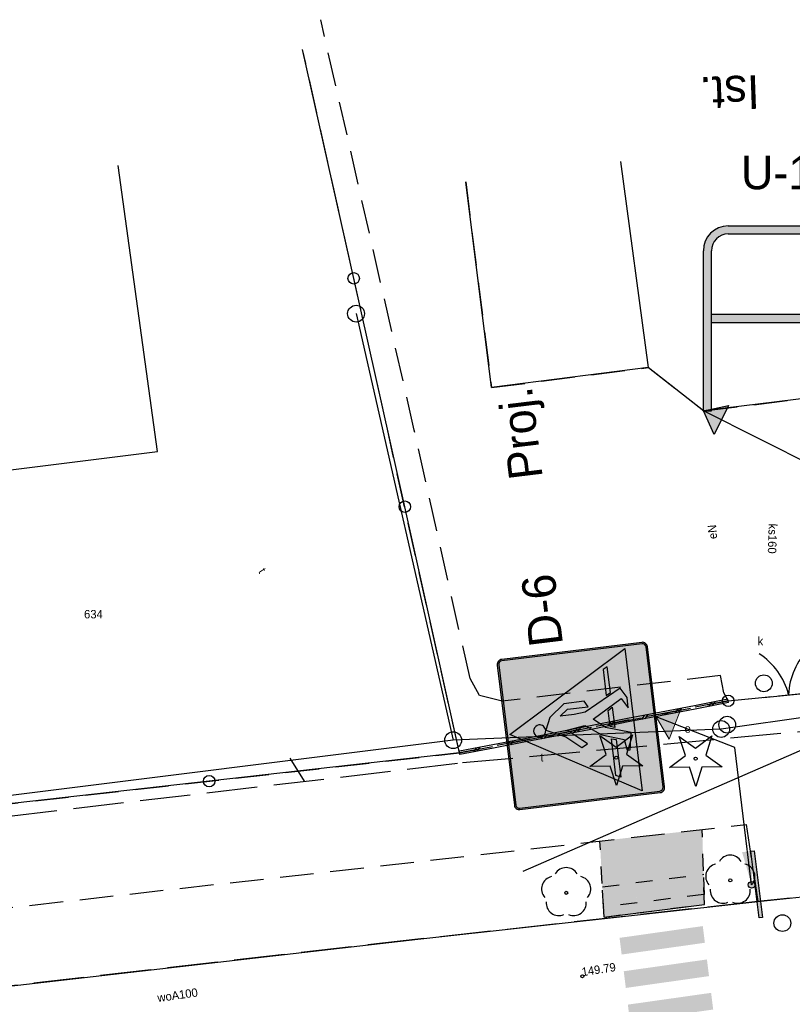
# Model space of a CAD drawing. Extents: x 7583285 to 7585126, y 6019995 to 6020809.
# Tile 46 of 54: x 7584409 to 7584432, y 6020719 to 6020748. Entities that reach past the tile are written whole.
import ezdxf
from ezdxf import colors
from ezdxf.entities.mleader import LeaderData, LeaderLine
from ezdxf.enums import TextEntityAlignment as Align
from ezdxf.math import Vec2, Vec3

# ---------------------------------------------------------------- set-up
doc = ezdxf.new("R2010")
doc.units = 0
doc.header["$MEASUREMENT"] = 0
for name, pattern in [('1_OTKC', [1.5, 1, -0.5]), ('1_OTKJ', [2, 1.5, -0.5]), ('1_OTKK', [0]), ('1_OTZI', [1.5, 1, -0.5]), ('1_OTZT', [1.5, 1, -0.5]), ('3', [1, 0.5, -0.5]), ('3_EGBN', [0]), ('3_EGBU_A', [0]), ('4_SULO', [0]), ('4_SUPP_P', [2, 1.5, -0.5])]:
    doc.linetypes.add(name, pattern=pattern)
doc.layers.get('0').update_dxf_attribs({"linetype": 'CONTINUOUS', "lineweight": 5})
for name, color, linetype, lineweight in [('0 Krawężnik najazdowy', 6, 'CONTINUOUS', 30), ('0 obrzeże', 51, '3', 30), ('0 plytki integracyjne', 4, '3', 30), ('Dzialki', 3, 'CONTINUOUS', 25)]:
    doc.layers.add(name, color=color, linetype=linetype, lineweight=lineweight)
for name, color, linetype in [('0 ozn pionowe', 7, 'CONTINUOUS'), ('0 Ozn poziome', 7, 'CONTINUOUS'), ('EGBB_L_0', 36, '3_EGBU_A'), ('EGBC_L_0', 7, '3_EGBN'), ('Numery_dzialek', 7, 'CONTINUOUS'), ('OTD_L_12', 7, 'CONTINUOUS'), ('OTK_L_0', 7, '1_OTKJ'), ('OTK_L_1', 7, '1_OTKK'), ('OTK_L_2', 7, '1_OTKC'), ('OTO_L_0', 7, 'CONTINUOUS'), ('OTO_L_1', 7, 'CONTINUOUS'), ('OTR_T_0', 7, 'CONTINUOUS'), ('OTZ_L_3', 7, '1_OTZT'), ('OTZ_T_0', 96, 'CONTINUOUS'), ('OTZ_T_1', 96, 'CONTINUOUS'), ('P_SUTP_L_0', 30, '4_SUPP_P'), ('Punkty', 7, 'CONTINUOUS'), ('SUEP_E_T_0', 1, 'CONTINUOUS'), ('SUK_E_T_4', 36, 'CONTINUOUS'), ('SUK_T_3', 36, 'CONTINUOUS'), ('SUKP_E_T_0', 36, 'CONTINUOUS'), ('SUL_L_1', 7, '4_SULO'), ('SUP_E_T_1', 7, 'CONTINUOUS'), ('SUP_T_4', 7, 'CONTINUOUS'), ('SUTP_E_T_0', 30, 'CONTINUOUS'), ('SUWP_E_T_0', 5, 'CONTINUOUS')]:
    doc.layers.add(name, color=color, linetype=linetype)

# ---------------------------------------------------------------- blocks, each defined once
blk = doc.blocks.new('GRT')
at = {"linetype": 'Continuous'}
blk.add_circle((0, 0), 0.25, dxfattribs=at)
blk = doc.blocks.new('1_OTRS')
at = {"linetype": 'Continuous'}
blk.add_circle((0, 0), 0.045, dxfattribs=at)
blk = doc.blocks.new('1_OTZG')
at = {"linetype": 'Continuous'}
for p, q in [((-0.3012, 0.0938), (-0.4937, 0.6621)), ((-0.4937, 0.6621), (-0.0039, 0.3155)), ((-0.0039, 0.3155), (0.4771, 0.6742)), ((0.4771, 0.6742), (0.2988, 0.1012)), ((-0.7823, -0.265), (-0.3012, 0.0938)), ((0.2988, 0.1012), (0.7886, -0.2455)), ((-0.1823, -0.2575), (-0.7823, -0.265)), ((0.0103, -0.8259), (-0.1823, -0.2575)), ((0.1886, -0.2529), (0.0103, -0.8259)), ((0.7886, -0.2455), (0.1886, -0.2529))]:
    blk.add_line(p, q, dxfattribs=at)
blk.add_circle((0, 0), 0.045, dxfattribs=at)
blk = doc.blocks.new('1_OTZL')
at = {"linetype": 'Continuous'}
blk.add_circle((0, 0), 0.045, dxfattribs=at)
for centre, start, end in [((0, 0.375), 30.1401, 149.8599), ((-0.357, 0.116), 102.1445, 221.86), ((0.357, 0.116), 318.14, 77.8555), ((-0.22, -0.303), 174.1482, 293.8542), ((0.22, -0.303), 246.1458, 5.8518)]:
    blk.add_arc(centre, 0.375, start, end, dxfattribs=at)
blk = doc.blocks.new('4_SUKS')
at = {"linetype": 'Continuous'}
blk.add_circle((0, 0), 0.25, dxfattribs=at)
blk = doc.blocks.new('4_SUPW')
at = {"linetype": 'Continuous'}
blk.add_circle((0, 0), 0.25, dxfattribs=at)
blk = doc.blocks.new('Słupek')
h = blk.add_hatch(color=256)
h.paths.add_polyline_path([(-50, -5), (0, -5), (50, -5), (50, -10), (-50, -10)])
h.paths.add_polyline_path([(5, 0, 1), (-5, 0, 1)])
at = {"color": 7}
blk.add_lwpolyline([(-50, -5), (50, -5), (50, -10), (-50, -10)], close=True, dxfattribs=at)
blk.add_circle((0, 0), 5, dxfattribs=at)
blk = doc.blocks.new('D-6')
at = {"true_color": 0x000000}
h = blk.add_hatch(color=18, dxfattribs=at)
h.dxf.hatch_style = 1
edge = h.paths.add_edge_path()
edge.add_line((-369.1, 382.1), (241.8, 993.1))
edge = h.paths.add_edge_path()
edge.add_line((-241.8, 254.9), (369.1, 865.8))
at = {"true_color": 0xffffff}
h = blk.add_hatch(color=7, dxfattribs=at)
h.dxf.hatch_style = 1
h.paths.add_polyline_path([(-450, 30, 0.414214), (-420, 0), (0, 0), (420, 0, 0.414214), (450, 30), (450, 870, 0.414214), (420, 900), (-420, 900, 0.414214), (-450, 870)])
h.paths.add_polyline_path([(-441, 30, 0.414214), (-420, 9), (420, 9, 0.414214), (441, 30), (441, 870, 0.414214), (420, 891), (-420, 891, 0.414214), (-441, 870)], flags=16)
h.paths.add_polyline_path([(-390, 240), (-390, 795), (-240, 795), (-240, 613.1), (90, 613.1), (90, 877.5), (292.5, 877.5), (292.5, 22.5), (90, 22.5), (90, 421.9), (-240, 421.9), (-240, 240)], flags=0)
h.paths.add_polyline_path([(-382.5, 247.5), (-382.5, 787.5), (-247.5, 787.5), (-247.5, 613.1), (-247.5, 247.5)], flags=0)
h = blk.add_hatch(color=5)
h.dxf.hatch_style = 1
h.paths.add_polyline_path([(-420, 9), (420, 9, 0.414214), (441, 30), (441, 870, 0.414214), (420, 891), (-420, 891, 0.414214), (-441, 870), (-441, 30, 0.414214)])
h = blk.add_hatch(color=7, dxfattribs=at)
h.dxf.hatch_style = 1
h.paths.add_polyline_path([(-426, 135), (0, 876), (426, 135)])
at = {"true_color": 0x000000}
h = blk.add_hatch(color=18, dxfattribs=at)
h.dxf.hatch_style = 1
h.paths.add_polyline_path([(-175.5, 194.6), (-175.5, 176.6), (-73.8, 157.5), (-27, 305.7), (30.9, 373.2), (133.5, 193.5), (72.6, 157.2), (135, 157.2), (195.4, 191.7), (78.8, 414.3), (72, 481.2), (72, 565.2), (108, 517.2), (108, 393.4), (144, 413.7), (144, 535.2), (72, 627.7), (0, 661.2), (-54, 546.9), (-128.3, 460.8), (-110.8, 423.9), (-14.4, 535.2), (0, 427.2), (-67.5, 332.7), (-110.4, 204.1)])
h.paths.add_polyline_path([(-330.7, 251.7), (-317.2, 278.7), (-96.9, 278.7), (-105.9, 251.7)])
h.paths.add_polyline_path([(36, 697.2, 2.414214), (0, 661.2, 0.414214)])
h.paths.add_polyline_path([(162, 278.7), (176.1, 251.7), (330.7, 251.7), (317.2, 278.7)])
h.paths.add_polyline_path([(-32.7, 251.7), (-24.2, 278.7), (72.4, 278.7), (87.8, 251.7)])
at = {"color": 7, "true_color": 0xffffff}
for points in [[(-420, 0), (420, 0, 0.414214), (450, 30), (450, 870, 0.414214), (420, 900), (-420, 900, 0.414214), (-450, 870), (-450, 30, 0.414214)], [(-420, 9), (420, 9, 0.414214), (441, 30), (441, 870, 0.414214), (420, 891), (-420, 891, 0.414214), (-441, 870), (-441, 30, 0.414214), (-420, 9)]]:
    blk.add_lwpolyline(points, format="xyb", close=True, dxfattribs=at)
blk.add_lwpolyline([(-426, 135), (0, 876), (426, 135)], close=True, dxfattribs=at)
at = {"color": 18, "true_color": 0x000000}
blk.add_lwpolyline([(36, 697.2, 2.414214), (0, 661.2, 0.414214)], format="xyb", close=True, dxfattribs=at)
for points in [[(-175.5, 194.6), (-175.5, 176.6), (-73.8, 157.5), (-27, 305.7), (30.9, 373.2), (133.5, 193.5), (72.6, 157.2), (135, 157.2), (195.4, 191.7), (78.8, 414.3), (72, 481.2), (72, 565.2), (108, 517.2), (108, 393.4), (144, 413.7), (144, 535.2), (72, 627.7), (0, 661.2), (-54, 546.9), (-128.3, 460.8), (-110.8, 423.9), (-14.4, 535.2), (0, 427.2), (-67.5, 332.7), (-110.4, 204.1)], [(-330.7, 251.7), (-317.2, 278.7), (-96.9, 278.7), (-105.9, 251.7)], [(-32.7, 251.7), (-24.2, 278.7), (72.4, 278.7), (87.8, 251.7)], [(162, 278.7), (176.1, 251.7), (330.7, 251.7), (317.2, 278.7)]]:
    blk.add_lwpolyline(points, close=True, dxfattribs=at)
blk = doc.blocks.new('P_Opis_Pionowe')
for tag, p in [('Symbol', (0, 0)), ('Stan', (5, 0))]:
    blk.add_attdef(tag, p, '', height=1)
at = {"flags": 1}
for tag, p in [('Wielkość', (0, -1.2)), ('Odblaskowość', (0, -2.4)), ('Dodatkowe', (0, -3.6))]:
    blk.add_attdef(tag, p, '', height=1, dxfattribs=at)
blk = doc.blocks.new('Arrow')
blk.add_hatch(color=0).paths.add_polyline_path([(-0.16, -0.2), (0, 0), (0.16, -0.2)])
at = {"color": 0, "lineweight": -2}
blk.add_lwpolyline([(-0.16, -0.2), (0, 0), (0.16, -0.2)], close=True, dxfattribs=at)
blk = doc.blocks.new('U-12a_1_k_2.0_s')
h = blk.add_hatch(color=0)
h.paths.add_polyline_path([(0, 0), (0, 952, -0.414214), (148, 1100), (1852, 1100, -0.414214), (2000, 952), (2000, 0), (1952, 0), (1952, 952, 0.414214), (1852, 1052), (148, 1052, 0.414214), (48, 952), (48, 0)])
h.paths.add_polyline_path([(1952, 526), (1952, 574), (48, 574), (48, 526)])
at = {"color": 0}
for p, q in [((148, 1100), (1852, 1100)), ((148, 1052), (1852, 1052)), ((0, 0), (0, 952)), ((48, 0), (48, 952)), ((1952, 952), (1952, 0)), ((2000, 952), (2000, 0)), ((48, 574), (1952, 574)), ((48, 526), (1952, 526)), ((0, 0), (48, 0)), ((1952, 0), (2000, 0))]:
    blk.add_line(p, q, dxfattribs=at)
for centre, radius, start, end in [((148, 952), 148, 90, 180), ((1852, 952), 148, 360, 90), ((148, 952), 100, 90, 180), ((1852, 952), 100, 360, 90)]:
    blk.add_arc(centre, radius, start, end, dxfattribs=at)
blk = doc.blocks.new('P_Opis_Ogrodzenie')
for tag, p in [('Symbol', (0, 0)), ('Stan', (5, 0))]:
    blk.add_attdef(tag, p, '', height=1)
at = {"flags": 1}
for tag, p in [('DŁUGOŚĆ', (0, -1.2)), ('ILOŚĆ', (0, -2.4)), ('DŁUGOŚĆ_ODCINKA', (0, -3.6)), ('KOLOR', (0, -4.8)), ('Dodatkowe', (0, -6))]:
    blk.add_attdef(tag, p, '', height=1, dxfattribs=at)

msp = doc.modelspace()

# ---------------------------------------------------------------- hatches: boundary and pattern name
at = {"lineweight": 30}
h = msp.add_hatch(color=256, dxfattribs=at)
h.dxf.hatch_style = 1
h.set_gradient(color1=(255, 255, 127), color2=(239, 239, 119), one_color=1, tint=0.47)
h.paths.add_polyline_path([(7583898.792, 6020715.335), (7583902.406, 6020715.207), (7583902.406, 6020715.207), (7583902.406, 6020715.807), (7583898.328, 6020715.947), (7583898.31, 6020715.347)])
h.paths.add_polyline_path([(7584427.209, 6020721.893), (7584429.201, 6020722.142), (7584429.177, 6020722.741), (7584427.137, 6020722.487), (7584427.245, 6020721.607)])
h.paths.add_polyline_path([(7583898.301, 6020705.457), (7583898.301, 6020704.857), (7583902.301, 6020704.857), (7583902.301, 6020705.457)])
h.paths.add_polyline_path([(7584428.262, 6020712.918), (7584430.157, 6020713.153), (7584430.081, 6020713.742), (7584430.081, 6020713.742), (7584428.19, 6020713.516), (7584428.226, 6020713.219)])
h.paths.add_polyline_path([(7584426.22, 6020721.769), (7584427.209, 6020721.893), (7584427.137, 6020722.487), (7584426.186, 6020722.369)])
h.paths.add_polyline_path([(7584427.646, 6020713.423), (7584427.707, 6020712.848), (7584428.262, 6020712.918), (7584428.19, 6020713.516)])
at = {"layer": '0 obrzeże', "lineweight": -2}
h = msp.add_hatch(color=256, dxfattribs=at)
h.dxf.hatch_style = 1
h.set_gradient(color1=(173, 173, 173), color2=(146, 146, 146), one_color=1, tint=0.48)
h.paths.add_polyline_path([(7584426.203, 6020722.07), (7584429.195, 6020722.444), (7584429.22, 6020721.845), (7584429.156, 6020724.073), (7584426.111, 6020723.729)])
at = {"layer": '0 Ozn poziome', "lineweight": 25}
for points in [[(7584429.173, 6020721.201), (7584426.698, 6020720.851), (7584426.759, 6020720.355), (7584429.235, 6020720.705)], [(7584429.296, 6020720.209), (7584426.821, 6020719.858), (7584426.883, 6020719.362), (7584429.358, 6020719.713)], [(7584429.42, 6020719.216), (7584426.945, 6020718.866), (7584427.006, 6020718.37), (7584429.482, 6020718.72)]]:
    msp.add_hatch(color=256, dxfattribs=at).paths.add_polyline_path(points)
at = {"layer": '0 plytki integracyjne', "lineweight": 30}
h = msp.add_hatch(color=5, dxfattribs=at)
h.dxf.hatch_style = 2
h.set_gradient(color1=(173, 173, 173), color2=(157, 157, 157), one_color=1, tint=0.52)
h.paths.add_polyline_path([(7584426.236, 6020721.47), (7584429.22, 6020721.845), (7584429.212, 6020722.144), (7584429.208, 6020722.143), (7584426.22, 6020721.769)])

# ---------------------------------------------------------------- linework, layer by layer
at = {"layer": '0 Krawężnik najazdowy', "lineweight": 30}
msp.add_line((7584426.236, 6020721.47), (7584429.22, 6020721.845), dxfattribs=at)
at = {"layer": '0 obrzeże', "lineweight": 30}
for p, q in [((7584429.22, 6020721.845), (7584429.156, 6020724.073)), ((7584426.236, 6020721.47), (7584426.111, 6020723.729)), ((7584429.22, 6020721.845), (7584429.195, 6020722.444))]:
    msp.add_line(p, q, dxfattribs=at)
at = {"layer": '0 obrzeże', "lineweight": -2}
msp.add_line((7584426.236, 6020721.47), (7584429.22, 6020721.845), dxfattribs=at)
at = {"layer": '0 plytki integracyjne', "lineweight": 30}
for p, q in [((7584426.185, 6020722.369), (7584429.2, 6020722.744)), ((7584429.22, 6020722.145), (7584429.2, 6020722.744)), ((7584426.217, 6020721.77), (7584426.185, 6020722.369)), ((7584429.205, 6020722.143), (7584426.208, 6020721.768)), ((7584426.236, 6020721.47), (7584429.22, 6020721.845))]:
    msp.add_line(p, q, dxfattribs=at)
at = {"layer": 'Dzialki'}
for p, q in [((7584418.86, 6020739.41), (7584421.75, 6020726.73)), ((7584434.03, 6020727.67), (7584429.72, 6020727.06)), ((7584429.72, 6020727.06), (7584421.75, 6020726.73)), ((7584421.75, 6020726.73), (7584401.75, 6020724.23))]:
    msp.add_line(p, q, dxfattribs=at)
at = {"layer": 'EGBB_L_0', "linetype": '3_EGBU_A'}
for p, q in [((7584412.95, 6020735.31), (7584411.78, 6020743.81)), ((7584422.89, 6020737.21), (7584422.12, 6020743.33)), ((7584427.55, 6020737.81), (7584422.89, 6020737.21)), ((7584429.19, 6020736.52), (7584427.55, 6020737.81)), ((7584440.04, 6020737.85), (7584429.19, 6020736.52)), ((7584404.96, 6020734.31), (7584412.95, 6020735.31))]:
    msp.add_line(p, q, dxfattribs=at)
at = {"layer": 'EGBC_L_0', "linetype": '3_EGBN'}
for p, q in [((7584426.73, 6020743.93), (7584427.55, 6020737.81)), ((7584422.89, 6020737.21), (7584422.12, 6020743.33)), ((7584427.55, 6020737.81), (7584422.89, 6020737.21))]:
    msp.add_line(p, q, dxfattribs=at)
at = {"layer": 'OTD_L_12'}
for p, q in [((7584428.93, 6020727.75), (7584427.93, 6020727.56)), ((7584429.92, 6020727.95), (7584428.93, 6020727.75)), ((7584429.94, 6020727.85), (7584428.95, 6020727.65)), ((7584429.43, 6020727.85), (7584429.34, 6020727.73)), ((7584429.53, 6020727.87), (7584429.44, 6020727.75)), ((7584429.94, 6020727.85), (7584429.92, 6020727.95)), ((7584427.93, 6020727.56), (7584426.93, 6020727.37)), ((7584427.95, 6020727.46), (7584426.95, 6020727.27)), ((7584427.43, 6020727.46), (7584427.35, 6020727.34)), ((7584427.53, 6020727.48), (7584427.45, 6020727.36)), ((7584428.95, 6020727.65), (7584427.95, 6020727.46)), ((7584428.43, 6020727.66), (7584428.35, 6020727.54)), ((7584428.53, 6020727.67), (7584428.45, 6020727.56)), ((7584425.93, 6020727.17), (7584424.93, 6020726.98)), ((7584425.53, 6020727.09), (7584425.45, 6020726.98)), ((7584426.93, 6020727.37), (7584425.93, 6020727.17)), ((7584426.95, 6020727.27), (7584425.95, 6020727.07)), ((7584426.43, 6020727.27), (7584426.35, 6020727.15)), ((7584426.53, 6020727.29), (7584426.45, 6020727.17)), ((7584424.93, 6020726.98), (7584423.93, 6020726.78)), ((7584424.95, 6020726.88), (7584423.95, 6020726.69)), ((7584424.43, 6020726.88), (7584424.35, 6020726.76)), ((7584424.53, 6020726.9), (7584424.45, 6020726.78)), ((7584425.95, 6020727.07), (7584424.95, 6020726.88)), ((7584425.43, 6020727.07), (7584425.35, 6020726.96)), ((7584422.93, 6020726.59), (7584421.94, 6020726.4)), ((7584422.53, 6020726.51), (7584422.45, 6020726.4)), ((7584423.93, 6020726.78), (7584422.93, 6020726.59)), ((7584423.95, 6020726.69), (7584422.95, 6020726.49)), ((7584423.43, 6020726.69), (7584423.35, 6020726.57)), ((7584423.53, 6020726.71), (7584423.45, 6020726.59)), ((7584421.95, 6020726.3), (7584421.94, 6020726.4)), ((7584422.95, 6020726.49), (7584421.95, 6020726.3)), ((7584422.43, 6020726.49), (7584422.35, 6020726.38))]:
    msp.add_line(p, q, dxfattribs=at)
at = {"layer": 'OTK_L_0', "linetype": '1_OTKJ'}
for p, q in [((7584435.75, 6020722.47), (7584430.81, 6020721.93)), ((7584430.81, 6020721.93), (7584420.7, 6020720.81)), ((7584420.7, 6020720.81), (7584406.72, 6020719.21))]:
    msp.add_line(p, q, dxfattribs=at)
at = {"layer": 'OTK_L_1', "linetype": '1_OTKK'}
for p, q in [((7584430.81, 6020721.93), (7584435.75, 6020722.47)), ((7584420.7, 6020720.81), (7584430.81, 6020721.93)), ((7584406.72, 6020719.21), (7584420.7, 6020720.81))]:
    msp.add_line(p, q, dxfattribs=at)
at = {"layer": 'OTK_L_2', "linetype": '1_OTKC'}
for p, q in [((7584420.59, 6020735.95), (7584417.81, 6020748.15)), ((7584422.12, 6020743.33), (7584422.89, 6020737.21)), ((7584422.89, 6020737.21), (7584427.56, 6020737.81)), ((7584427.56, 6020737.81), (7584429.2, 6020736.52)), ((7584429.2, 6020736.52), (7584440.04, 6020737.85)), ((7584422.25, 6020728.56), (7584420.59, 6020735.95)), ((7584422.53, 6020728.06), (7584422.25, 6020728.56)), ((7584429.7, 6020728.65), (7584423.21, 6020727.89)), ((7584429.8, 6020728.14), (7584429.7, 6020728.65)), ((7584429.93, 6020727.9), (7584433.76, 6020728.28)), ((7584423.21, 6020727.89), (7584422.53, 6020728.06)), ((7584429.93, 6020727.9), (7584429.8, 6020728.14)), ((7584421.94, 6020726.35), (7584429.93, 6020727.9)), ((7584406.33, 6020724.59), (7584421.94, 6020726.35)), ((7584406.17, 6020721.48), (7584430.46, 6020724.22)), ((7584430.46, 6020724.22), (7584430.81, 6020721.93)), ((7584430.81, 6020721.93), (7584435.75, 6020722.47))]:
    msp.add_line(p, q, dxfattribs=at)
at = {"layer": 'OTO_L_0'}
for p, q in [((7584418.79, 6020740.46), (7584417.27, 6020747.26)), ((7584420.31, 6020733.67), (7584418.79, 6020740.46)), ((7584421.94, 6020726.35), (7584420.31, 6020733.67)), ((7584421.94, 6020726.35), (7584414.49, 6020725.51)), ((7584414.49, 6020725.51), (7584406.33, 6020724.59))]:
    msp.add_line(p, q, dxfattribs=at)
for centre in [(7584418.79, 6020740.46), (7584420.31, 6020733.67), (7584414.49, 6020725.51)]:
    msp.add_circle(centre, 0.17, dxfattribs=at)
at = {"layer": 'OTO_L_1'}
for p, q in [((7584429.93, 6020727.9), (7584431.23, 6020728.03)), ((7584430.98, 6020728), (7584432.47, 6020728.15))]:
    msp.add_line(p, q, dxfattribs=at)
msp.add_circle((7584429.93, 6020727.9), 0.17, dxfattribs=at)
for centre, start, end in [((7584433.722, 6020728.002), 133.7648, 177.8391), ((7584429.781, 6020727.603), 13.728, 57.8024)]:
    msp.add_arc(centre, 2, start, end, dxfattribs=at)
at = {"layer": 'OTZ_L_3', "linetype": '1_OTZI'}
for p, q in [((7584420.59, 6020735.95), (7584417.81, 6020748.15)), ((7584421.94, 6020726.35), (7584417.27, 6020747.26)), ((7584422.25, 6020728.56), (7584420.59, 6020735.95)), ((7584422.53, 6020728.06), (7584422.25, 6020728.56)), ((7584429.7, 6020728.65), (7584423.21, 6020727.89)), ((7584429.8, 6020728.14), (7584429.7, 6020728.65)), ((7584423.21, 6020727.89), (7584422.53, 6020728.06)), ((7584429.93, 6020727.9), (7584429.8, 6020728.14)), ((7584429.93, 6020727.9), (7584421.94, 6020726.35))]:
    msp.add_line(p, q, dxfattribs=at)
at = {"layer": 'P_SUTP_L_0', "linetype": '4_SUPP_P'}
for p, q in [((7584422.03, 6020726.06), (7584438.4, 6020727.57)), ((7584384.63, 6020721.66), (7584422.03, 6020726.06)), ((7584417.33, 6020725.51), (7584416.9, 6020726.19))]:
    msp.add_line(p, q, dxfattribs=at)
at = {"layer": 'SUL_L_1', "linetype": '4_SULO'}
msp.add_line((7584423.83, 6020722.83), (7584434.75, 6020727.59), dxfattribs=at)

# ---------------------------------------------------------------- block references
at = {"rotation": 181.9909023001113}
msp.add_blockref('P_Opis_Pionowe', (7584435.841, 6020746.678), dxfattribs=at).add_auto_attribs({'Symbol': 'B-20', 'Stan': 'Ist.'})
at = {"layer": '0 ozn pionowe'}
msp.add_blockref('P_Opis_Ogrodzenie', (7584430.308, 6020743.108), dxfattribs=at).add_auto_attribs({'Symbol': 'U-12a', 'Stan': 'Ist.'})
at = {"layer": '0 ozn pionowe', "color": 2, "xscale": 0.005, "yscale": 0.005, "zscale": 0.005}
msp.add_blockref('U-12a_1_k_2.0_s', (7584429.19, 6020736.52), dxfattribs=at)
at = {"layer": '0 ozn pionowe', "lineweight": 0, "rotation": 96.93434888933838}
msp.add_blockref('P_Opis_Pionowe', (7584425.018, 6020729.579), dxfattribs=at).add_auto_attribs({'Symbol': 'D-6', 'Stan': 'Proj.'})
at = {"layer": '0 ozn pionowe', "xscale": 3, "yscale": 3, "zscale": 3, "rotation": 63.29696140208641}
msp.add_blockref('Arrow', (7584429.19, 6020736.52), dxfattribs=at)
at = {"layer": '0 ozn pionowe', "lineweight": 0}
for name, p, xscale, yscale, zscale, rotation in [('D-6', (7584427.782, 6020727.422), 0.005, 0.005, 0.005, 96.93434888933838), ('Arrow', (7584427.782, 6020727.422), 3, 3, 3, 68.86456178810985), ('Słupek', (7584430.626, 6020722.426), 0.02, 0.02, 0.02, 96.93434888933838)]:
    msp.add_blockref(name, p, dxfattribs=dict(at, xscale=xscale, yscale=yscale, zscale=zscale, rotation=rotation))
at = {"layer": 'OTR_T_0'}
msp.add_blockref('1_OTRS', (7584425.59, 6020719.71), dxfattribs=at)
at = {"layer": 'OTZ_T_0'}
for p in [(7584429.99, 6020722.56), (7584425.11, 6020722.19)]:
    msp.add_blockref('1_OTZL', p, dxfattribs=at)
at = {"layer": 'OTZ_T_1'}
for p in [(7584426.6, 6020726.21), (7584428.96, 6020726.18)]:
    msp.add_blockref('1_OTZG', p, dxfattribs=at)
at = {"layer": 'Punkty'}
for p in [(7584418.86, 6020739.41), (7584429.72, 6020727.06), (7584421.75, 6020726.73)]:
    msp.add_blockref('GRT', p, dxfattribs=at)
at = {"layer": 'SUK_T_3'}
msp.add_blockref('4_SUKS', (7584430.99, 6020728.42), dxfattribs=at)
at = {"layer": 'SUP_T_4'}
for p, rotation in [((7584429.9, 6020727.19), 3.426723), ((7584431.54, 6020721.29), 0.413872)]:
    msp.add_blockref('4_SUPW', p, dxfattribs=dict(at, rotation=rotation))

# ---------------------------------------------------------------- texts
at = {"layer": 'Numery_dzialek'}
msp.add_text('634', height=0.25, dxfattribs=at).set_placement((7584410.77, 6020730.6), align=Align.TOP_LEFT)
at = {"layer": 'OTR_T_0'}
msp.add_text('149.79', height=0.25, rotation=8.7734, dxfattribs=at).set_placement((7584425.59, 6020719.71))
at = {"layer": 'SUEP_E_T_0'}
msp.add_text('eN', height=0.25, rotation=94.3337, dxfattribs=at).set_placement((7584429.46, 6020732.92), align=Align.MIDDLE)
at = {"layer": 'SUK_E_T_4'}
msp.add_text('k', height=0.25, dxfattribs=at).set_placement((7584430.97, 6020729.8), align=Align.TOP_RIGHT)
at = {"layer": 'SUKP_E_T_0'}
msp.add_text('ks160', height=0.25, rotation=268.1826, dxfattribs=at).set_placement((7584431.25, 6020732.72), align=Align.MIDDLE)
at = {"layer": 'SUP_E_T_1'}
msp.add_text('e', height=0.25, dxfattribs=at).set_placement((7584428.63, 6020727.2), align=Align.TOP_LEFT)
at = {"layer": 'SUTP_E_T_0'}
for rotation, p in [(302.4192, (7584416.07, 6020731.77)), (0.4139, (7584424.39, 6020726.22))]:
    msp.add_text('t', height=0.25, rotation=rotation, dxfattribs=at).set_placement(p, align=Align.MIDDLE)
at = {"layer": 'SUWP_E_T_0'}
msp.add_text('woA100', height=0.25, rotation=8.14, dxfattribs=at).set_placement((7584413.55, 6020719.15), align=Align.MIDDLE)

# ---------------------------------------------------------------- leaders
at = {"layer": '0 ozn pionowe'}
ml = msp.add_multileader_mtext('Standard', dxfattribs=at)
ml.set_content('')
ml.set_leader_properties()
ml.build(insert=Vec2(0, 0))
ml.multileader.update_dxf_attribs({"has_dogleg": 0, "dogleg_length": 2, "arrow_head_size": 0})
ctx = ml.context
ctx.base_point, ctx.char_height, ctx.arrow_head_size, ctx.landing_gap_size = Vec3(0, 0), 0.2, 0, 0.4
notes = []
notes.append((ctx, [(0, (1, 1, 0), (7584431.19, 6020736.52), (-1, 0), 2, [(0, [(7584447.99, 6020727.063)], 256, [])])]))
ctx.mtext, ml.multileader.dxf.content_type = None, 0
at = {"layer": '0 ozn pionowe', "lineweight": 0}
ml = msp.add_multileader_mtext('Standard', dxfattribs=at)
ml.set_content('')
ml.set_leader_properties()
ml.build(insert=Vec2(0, 0))
ml.multileader.update_dxf_attribs({"has_dogleg": 0, "dogleg_length": 2, "arrow_head_size": 0})
ctx = ml.context
ctx.base_point, ctx.char_height, ctx.arrow_head_size, ctx.landing_gap_size, ctx.plane_origin = Vec3(7584427.782, 6020727.422), 0.2, 0, 0.4, Vec3(118.664, 13.705)
notes.append((ctx, [(0, (1, 1, 0), (7584429.782, 6020727.422), (-1, 0), 2, [(0, [(7584430.626, 6020722.426), (7584430.127, 6020726.515)], 256, [])])]))
ctx.mtext, ml.multileader.dxf.content_type = None, 0
for ctx, leaders in notes:
    for number, flags, end, landing, length, lines in leaders:
        leader = LeaderData()
        leader.index, (leader.has_last_leader_line, leader.has_dogleg_vector, leader.attachment_direction) = number, flags
        leader.last_leader_point, leader.dogleg_vector, leader.dogleg_length = Vec3(end), Vec3(landing), length
        for number, points, colour, breaks in lines:
            line = LeaderLine()
            line.index, line.vertices, line.color, line.breaks = number, Vec3.list(points), colors.encode_raw_color(colour), breaks
            leader.lines.append(line)
        ctx.leaders.append(leader)

doc.saveas('drawing.dxf')
